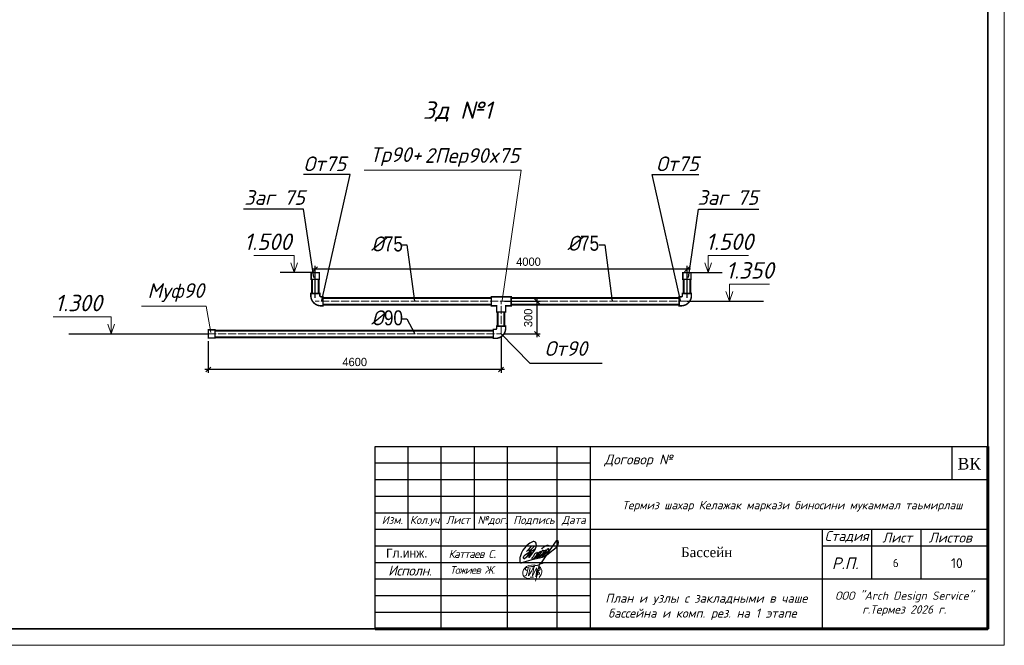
# Model space of a CAD drawing. Extents: x 4114239 to 5838486, y 780458 to 1383318.
# Tile 121 of 231: x 4338469 to 4368200, y 1125249 to 1144123. Entities that reach past the tile are written whole.
import ezdxf
from ezdxf.enums import TextEntityAlignment as Align

# ---------------------------------------------------------------- set-up
doc = ezdxf.new("R2010")
doc.units = 0
doc.header["$MEASUREMENT"] = 0
doc.linetypes.add('ACAD_ISO04W100', pattern=[30, 24, -3, 0, -3])
for name, color, linetype in [('02', 7, 'Continuous'), ('liniya', 7, 'Continuous'), ('КЖ_ФОРМАТЫ', 7, 'Continuous')]:
    doc.layers.add(name, color=color, linetype=linetype)
for name, color, linetype, lineweight in [('1', 7, 'Continuous', 50), ('3-оси', 8, 'ACAD_ISO04W100', 13), ('_0', 7, 'Continuous', 15), ('Линия', 7, 'Continuous', 35), ('линия40', 7, 'Continuous', 5), ('Основные', 160, 'Continuous', 40), ('ФВС-3', 7, 'Continuous', 25)]:
    doc.layers.add(name, color=color, linetype=linetype, lineweight=lineweight)
doc.styles.add('D-431', font='txt')
doc.styles.add('GOST_P', font='isocpeui.ttf')
doc.styles.add('MyStyle', font='isocpeur.ttf', dxfattribs={"height": 400})
doc.styles.add('NIA', font='times.ttf')
doc.styles.add('OOO-Kazar', font='txt')
doc.styles.add('V@ler@Live', font='isocpeui.ttf')
doc.styles.add('ГОСТ 250', font='isocpeui.ttf', dxfattribs={"height": 300})
doc.dimstyles.new('ISO-100', dxfattribs={"dimtxt": 250, "dimasz": 150, "dimexe": 100, "dimexo": 100, "dimgap": 100, "dimtad": 1, "dimdec": 0, "dimdsep": 46, "dimtxsty": 'Standard', "dimblk": 'OBLIQUE', "dimcen": 100, "dimdle": 100, "dimadec": 0, "dimazin": 0, "dimtfac": 1, "dimtdec": 0, "dimtmove": 1, "dimatfit": 3, "dimldrblk": 'OBLIQUE', "dimfxl": 1, "dimarcsym": 2})
doc.dimstyles.new('ISO-25', dxfattribs={"dimtxt": 10, "dimasz": 2.5, "dimexe": 1.25, "dimexo": 0.625, "dimtad": 1, "dimtxsty": 'D-431', "dimcen": 2.5, "dimclrd": 2, "dimclre": 1, "dimclrt": 2, "dimadec": 0, "dimazin": 0, "dimtfac": 1, "dimtmove": 0, "dimatfit": 3, "dimfxl": 1, "dimarcsym": 0})

# ---------------------------------------------------------------- blocks, each defined once
blk = doc.blocks.new('_Oblique')
at = {"color": 0, "linetype": 'ByBlock', "lineweight": -2}
blk.add_line((-0.5, -0.5), (0.5, 0.5), dxfattribs=at)
blk = doc.blocks.new('*D1934')
at = {"layer": '02', "color": 0, "lineweight": -2, "transparency": 16777216}
for p, q in [((4347391, 1135728), (4347391, 1136695)), ((4358620, 1135728), (4358620, 1136695)), ((4358720, 1136595), (4347291, 1136595))]:
    blk.add_line(p, q, dxfattribs=at)
at = {"layer": 'Defpoints', "color": 0, "transparency": 16777216}
for p in [(4347391, 1136595), (4347391, 1135628), (4358620, 1135628)]:
    blk.add_point(p, dxfattribs=at)
at = {"layer": '02', "color": 0, "lineweight": -2, "transparency": 16777216, "xscale": 150, "yscale": 150, "zscale": 150, "rotation": 180}
blk.add_blockref('_Oblique', (4347391, 1136595), dxfattribs=at)
at = {"layer": '02', "color": 0, "lineweight": -2, "transparency": 16777216, "xscale": 150, "yscale": 150, "zscale": 150}
blk.add_blockref('_Oblique', (4358620, 1136595), dxfattribs=at)
at = {"layer": '02', "color": 0, "transparency": 16777216, "insert": (4353833, 1136820), "char_height": 250, "attachment_point": 5}
blk.add_mtext('4000', dxfattribs=at)
blk = doc.blocks.new('*D1925')
at = {"layer": '02', "color": 0, "lineweight": -2, "transparency": 16777216}
for p, q in [((4344164, 1134421), (4344164, 1133470)), ((4353006, 1134544), (4353006, 1133470)), ((4353106, 1133570), (4344064, 1133570))]:
    blk.add_line(p, q, dxfattribs=at)
at = {"layer": 'Defpoints', "color": 0, "transparency": 16777216}
for p in [(4353006, 1134644), (4344164, 1134521), (4344164, 1133570)]:
    blk.add_point(p, dxfattribs=at)
at = {"layer": '02', "color": 0, "lineweight": -2, "transparency": 16777216, "xscale": 150, "yscale": 150, "zscale": 150, "rotation": 180}
blk.add_blockref('_Oblique', (4344164, 1133570), dxfattribs=at)
at = {"layer": '02', "color": 0, "lineweight": -2, "transparency": 16777216, "xscale": 150, "yscale": 150, "zscale": 150}
blk.add_blockref('_Oblique', (4353006, 1133570), dxfattribs=at)
at = {"layer": '02', "color": 0, "transparency": 16777216, "insert": (4348585, 1133795), "char_height": 250, "attachment_point": 5}
blk.add_mtext('4600', dxfattribs=at)
blk = doc.blocks.new('*D1935')
at = {"layer": '02', "color": 0, "lineweight": -2, "transparency": 16777216}
for p, q in [((4353106, 1135628), (4354188, 1135628)), ((4354088, 1135728), (4354088, 1134544)), ((4353106, 1134644), (4354188, 1134644))]:
    blk.add_line(p, q, dxfattribs=at)
at = {"layer": 'Defpoints', "color": 0, "transparency": 16777216}
for p in [(4353006, 1135628), (4353006, 1134644), (4354088, 1134644)]:
    blk.add_point(p, dxfattribs=at)
at = {"layer": '02', "color": 0, "lineweight": -2, "transparency": 16777216, "xscale": 150, "yscale": 150, "zscale": 150}
for p, rotation in [((4354088, 1135628), 90), ((4354088, 1134644), 270)]:
    blk.add_blockref('_Oblique', p, dxfattribs=dict(at, rotation=rotation))
at = {"layer": '02', "color": 0, "transparency": 16777216, "insert": (4353825, 1135127), "char_height": 250, "attachment_point": 5, "rotation": 90}
blk.add_mtext('300', dxfattribs=at)
blk = doc.blocks.new('gfnfd')
at = {"layer": '_0', "color": 5, "ltscale": 100}
for points in [[(6520817.7, 2413293.9), (6520848.3, 2413293.6)], [(6520801, 2413191.6), (6520834.5, 2413191.6)]]:
    blk.add_lwpolyline(points, dxfattribs=at)
blk.add_arc((6518800.2, 2413812.4), 2051.1, 342.79532, 345.32891, dxfattribs=at)
for points in [[(6520891.3, 2413186), (6520915, 2413229.1), (6520915.3, 2413268.7), (6520745.7, 2413281.4), (6520730.3, 2413208), (6520826.7, 2413172.7)], [(6520765.3, 2413254.6), (6520754.2, 2413268.5), (6520847.3, 2413304.6), (6520939, 2413338.6)], [(6520800.2, 2413285.4), (6520787, 2413204.9), (6520836.4, 2413284.7), (6520823.2, 2413202), (6520865.6, 2413283.3), (6520858, 2413196.4), (6520894.9, 2413321.6), (6520855, 2413150)], [(6520759.5, 2413205.7), (6520745.6, 2413203.3)], [(6520887.9, 2413287.6), (6520900.4, 2413265.9), (6520878.9, 2413249.6), (6520895.2, 2413224), (6520870, 2413212.6), (6520870.2, 2413206.7)]]:
    blk.add_spline(points, degree=3, dxfattribs=at)
blk = doc.blocks.new('rrwerewrewrewrew')
at = {"color": 5}
for points in [[(387872, 564817), (385461, 560165, 0.5555675), (386382, 560107), (391670, 566719), (392907, 570003, 0.1652467), (392907, 572723, 0.4373519), (390680, 575054, 0.1925367), (387853, 574100), (386571, 573489), (385290, 572586), (383117, 570710), (380078, 566719), (378699, 564105), (377285, 560326), (377078, 559578, 0.0785228), (377003, 555809, 0.2301942), (377694, 554621, 0.0887128), (377781, 554616, 0.0887128), (379419, 554812, 0.0887128), (381084, 555304), (390088, 557920), (399004, 560086), (402154, 561376)], [(390507, 558635), (395529, 562210), (397057, 563852), (397766, 564614), (397257, 565308), (395804, 564684), (393930, 562390), (393187, 560845, 0.2425571), (393041, 559580, 0.403283), (393704, 559264), (399431, 563972), (400603, 565962), (400228, 566548), (398635, 565939), (397633, 564795), (395782, 562481), (395782, 560295), (396385, 560295), (399478, 562450), (401915, 565049, 0.0481341), (402290, 566969, 0.1195267), (400636, 565910), (398470, 562543), (398470, 560904), (398892, 560600), (405033, 566245, 0.1215434), (405033, 567557, 0.358457), (404400, 567908, 0.1500372), (402713, 566737), (401915, 565049), (401358, 564455, 0.1033271), (401119, 561843, 0.5753384), (401471, 561164, 0.1529521), (402959, 561934), (404869, 563552), (412161, 569153), (414224, 572291), (414531, 574421), (414044, 575728), (413253, 576151), (412242, 575691), (411129, 574552), (409777, 572512), (406098, 567138), (396979, 553520)], [(398349, 567683, -0.1723995), (399516, 569357, -0.0937472), (402528, 571150, -0.2781187), (405794, 570727)], [(387980, 570424), (385421, 567493, 0.2289988), (385508, 566433, 0.4148871), (386276, 566280), (387929, 567230), (391574, 570827), (387929, 567230), (383602, 559965), (381685, 558391), (380818, 558391), (380448, 559062), (380582, 559876), (380932, 560780), (382245, 562139), (384351, 563843), (392166, 568035)], [(393348, 564247, 0.1582973), (390735, 562114), (389962, 560238), (388831, 559169, 0.4981733), (388831, 558274, 0.2094685), (389828, 557885), (393236, 561652), (394204, 563658, 0.4643233), (393929, 564350), (393348, 564299), (393348, 564247)]]:
    blk.add_lwpolyline(points, format="xyb", dxfattribs=at)
blk.add_lwpolyline([(385421, 567493), (383513, 565557)], dxfattribs=at)

msp = doc.modelspace()

# ---------------------------------------------------------------- linework, layer by layer
at = {"color": 7, "linetype": 'Continuous', "lineweight": 0, "ltscale": 10}
for p, q in [((4348870.5708, 1139585.2842), (4353616.089, 1139585.2842)), ((4353038.5864, 1135654.1304), (4353616.089, 1139585.2842)), ((4344104.254, 1135476.1816), (4342147.8754, 1135476.1816)), ((4344243.8278, 1134683.4779), (4344104.254, 1135476.1816))]:
    msp.add_line(p, q, dxfattribs=at)
at = {"color": 7, "linetype": 'Continuous'}
for p, q in [((4349200.1811, 1131248.9552), (4367700.1811, 1131248.9552)), ((4349200.1811, 1125748.9552), (4349200.1811, 1131248.9552)), ((4350200.1811, 1128748.9552), (4350200.1811, 1131248.9552)), ((4351200.1811, 1125748.9552), (4351200.1811, 1131248.9552)), ((4352200.1811, 1128748.9552), (4352200.1811, 1131248.9552)), ((4353200.1811, 1125748.9552), (4353200.1811, 1131248.9552)), ((4354700.1811, 1125748.9552), (4354700.1811, 1131248.9552)), ((4355700.1811, 1125748.9552), (4355700.1811, 1131248.9552)), ((4355700.1811, 1130248.9552), (4367700.1811, 1130248.9552)), ((4349200.1811, 1129248.9552), (4355700.1811, 1129248.9552)), ((4349200.1811, 1128748.9552), (4355700.1811, 1128748.9552)), ((4355700.1811, 1128748.9552), (4367700.1811, 1128748.9552)), ((4362700.1811, 1128748.9552), (4362700.1811, 1125748.9552)), ((4364200.1811, 1127248.9552), (4364200.1811, 1128748.9552)), ((4365694.3434, 1127248.9552), (4365694.3434, 1128748.9552)), ((4362700.1811, 1128248.9552), (4367700.1811, 1128248.9552)), ((4355700.1811, 1127248.9552), (4367700.1811, 1127248.9552))]:
    msp.add_line(p, q, dxfattribs=at)
at = {"linetype": 'ByBlock', "ltscale": 0.1}
msp.add_line((4366620.1819, 1131248.9552), (4366620.1819, 1130248.9552), dxfattribs=at)
at = {"color": 7, "lineweight": 25, "ltscale": 1000}
for points in [[(4349990.5294, 1137332.6279), (4350163.5109, 1137332.6279), (4350385.924, 1135627.7998)], [(4355964.4262, 1137332.6279), (4356137.4076, 1137332.6279), (4356359.8207, 1135627.7998)], [(4349990.5294, 1135102.4459), (4350163.5109, 1135102.4459), (4350385.924, 1134670.609)]]:
    msp.add_lwpolyline(points, dxfattribs=at)
at = {"color": 7, "linetype": 'Continuous', "lineweight": 60, "const_width": 45}
for points in [[(4347270.6443, 1136493.1023), (4347270.6443, 1136290.2951), (4347516.2224, 1136290.2951), (4347516.2224, 1136493.1023)], [(4358740.9108, 1136493.1023), (4358740.9108, 1136290.2951), (4358495.3327, 1136290.2951), (4358495.3327, 1136493.1023)], [(4352870.7243, 1135763.8798), (4352711.7944, 1135763.8798), (4352711.7944, 1135491.7198), (4352869.6976, 1135491.7198), (4352869.6976, 1135306.556), (4353141.8576, 1135306.556), (4353141.8576, 1135491.7198), (4353310.4542, 1135491.7198), (4353310.4542, 1135763.8798), (4353310.4542, 1135763.8798), (4353310.4542, 1135763.8798)], [(4344164.089, 1134766.8497), (4344366.8962, 1134766.8497), (4344366.8962, 1134521.2716), (4344164.089, 1134521.2716)]]:
    msp.add_lwpolyline(points, close=True, dxfattribs=at)
at = {"color": 7, "linetype": 'Continuous', "lineweight": 60, "const_width": 60}
for points in [[(4347294.9367, 1135861.0798), (4347294.9367, 1136290.2951)], [(4347497.4367, 1135861.0798), (4347497.4367, 1136290.2951)], [(4358514.1184, 1135861.0798), (4358514.1184, 1136290.2951)], [(4358716.6184, 1135861.0798), (4358716.6184, 1136290.2951)], [(4347629.4667, 1135729.0498), (4352701.1009, 1135729.0498)], [(4358382.0884, 1135729.0498), (4353310.4542, 1135729.0498)], [(4347629.4667, 1135526.5498), (4352701.1009, 1135526.5498)], [(4358382.0884, 1135526.5498), (4353310.4542, 1135526.5498)], [(4352904.5276, 1134877.3407), (4352904.5276, 1135306.556)], [(4353107.0276, 1134877.3407), (4353107.0276, 1135306.556)], [(4344366.8962, 1134745.3107), (4352772.4976, 1134745.3107)], [(4344366.8962, 1134542.8107), (4352772.4976, 1134542.8107)]]:
    msp.add_lwpolyline(points, dxfattribs=at)
at = {"color": 7, "linetype": 'Continuous', "lineweight": 60, "const_width": 45}
for points in [[(4347260.1067, 1135861.0798), (4347532.2667, 1135861.0798), (4347532.2667, 1135796.2798, 0.4142135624), (4347564.6667, 1135763.8798), (4347629.4667, 1135763.8798), (4347629.4667, 1135491.7198), (4347564.6667, 1135491.7198, -0.4142135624), (4347260.1067, 1135796.2798)], [(4358751.4484, 1135861.0798), (4358479.2884, 1135861.0798), (4358479.2884, 1135796.2798, -0.4142135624), (4358446.8884, 1135763.8798), (4358382.0884, 1135763.8798), (4358382.0884, 1135491.7198), (4358446.8884, 1135491.7198, 0.4142135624), (4358751.4484, 1135796.2798)], [(4353141.8576, 1134877.3407), (4352869.6976, 1134877.3407), (4352869.6976, 1134812.5407, -0.4142135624), (4352837.2976, 1134780.1407), (4352772.4976, 1134780.1407), (4352772.4976, 1134507.9807), (4352837.2976, 1134507.9807, 0.4142135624), (4353141.8576, 1134812.5407)]]:
    msp.add_lwpolyline(points, format="xyb", close=True, dxfattribs=at)
at = {"color": 7, "linetype": 'Continuous', "lineweight": 60}
msp.add_lwpolyline([(4353141.8576, 1135306.556), (4353141.8576, 1135306.556)], close=True, dxfattribs=at)
at = {"linetype": 'ByBlock', "ltscale": 0.1}
msp.add_lwpolyline([(4349200.1811, 1131248.9552), (4367700.1811, 1131248.9552), (4367700.1811, 1125748.9552), (4349200.1811, 1125748.9552)], close=True, dxfattribs=at)
at = {"color": 7, "linetype": 'Continuous'}
for points in [[(4349200.1811, 1130748.9552), (4355700.1811, 1130748.9552)], [(4349200.1811, 1130248.9552), (4355700.1811, 1130248.9552)], [(4349200.1811, 1129748.9552), (4355700.1811, 1129748.9552)], [(4349200.1811, 1128248.9552), (4355700.1811, 1128248.9552)], [(4349200.1811, 1127748.9552), (4355700.1811, 1127748.9552)], [(4349200.1811, 1127248.9552), (4355700.1811, 1127248.9552)], [(4349200.1811, 1126748.9552), (4355700.1811, 1126748.9552)], [(4349200.1811, 1126248.9552), (4355700.1811, 1126248.9552)]]:
    msp.add_lwpolyline(points, dxfattribs=at)
at = {"layer": '02'}
for p, q in [((4347313.597, 1136493.1023), (4346330.7582, 1136493.1023)), ((4358697.9581, 1136493.1023), (4359680.7969, 1136493.1023)), ((4358620.058, 1135627.7998), (4360927.2267, 1135627.7998)), ((4339951.2626, 1134644.0607), (4344164.089, 1134644.0607))]:
    msp.add_line(p, q, dxfattribs=at)
at = {"layer": '3-оси', "ltscale": 10}
for p, q in [((4358620.058, 1135627.7998), (4347391.4971, 1135627.7998)), ((4353005.7776, 1134644.0607), (4353005.7776, 1135627.7998)), ((4344164.089, 1134644.0607), (4353005.7776, 1134644.0607))]:
    msp.add_line(p, q, dxfattribs=at)
at = {"layer": 'КЖ_ФОРМАТЫ', "color": 0, "linetype": 'Continuous', "lineweight": 60, "ltscale": 100}
for p, q in [((4367700.1811, 1125748.9552), (4367700.1811, 1131248.9552)), ((4349200.1811, 1125748.9552), (4367700.1811, 1125748.9552))]:
    msp.add_line(p, q, dxfattribs=at)
at = {"layer": 'Линия', "linetype": 'ByBlock', "lineweight": 0, "ltscale": 10}
for p, q in [((4345539.1868, 1137007.6898), (4346752.1478, 1137007.6898)), ((4346752.1478, 1136493.1023), (4346752.1478, 1137007.6898)), ((4346752.1478, 1136493.1023), (4346752.1478, 1137007.6898)), ((4359259.4073, 1136493.1023), (4359259.4073, 1137007.6898)), ((4360472.3683, 1137007.6898), (4359259.4073, 1137007.6898)), ((4346752.1478, 1136493.1023), (4346654.1415, 1136787.5833)), ((4346752.1478, 1136493.1023), (4346856.2821, 1136787.5833)), ((4359259.4073, 1136493.1023), (4359155.273, 1136787.5833)), ((4359259.4073, 1136493.1023), (4359357.4136, 1136787.5833)), ((4359900.3748, 1135627.7998), (4359900.3748, 1136142.3873)), ((4361113.3358, 1136142.3873), (4359900.3748, 1136142.3873)), ((4359900.3748, 1135627.7998), (4359796.2405, 1135922.2808)), ((4359900.3748, 1135627.7998), (4359998.3811, 1135922.2808)), ((4339478.6878, 1135158.6482), (4341231.5794, 1135158.6482)), ((4341231.5794, 1134644.0607), (4341231.5794, 1135158.6482)), ((4341231.5794, 1134644.0607), (4341127.445, 1134938.5417)), ((4341231.5794, 1134644.0607), (4341329.5857, 1134938.5417))]:
    msp.add_line(p, q, dxfattribs=at)
at = {"layer": 'линия40', "ltscale": 3}
for p, q in [((4368200.1811, 1167248.9552), (4368200.1811, 1125248.9552)), ((4367700.1811, 1166748.9552), (4367700.1811, 1125748.9552)), ((4367700.1811, 1125748.9552), (4310800.1811, 1125748.9552)), ((4368200.1811, 1125248.9552), (4308800.1811, 1125248.9552))]:
    msp.add_line(p, q, dxfattribs=at)
at = {"layer": 'линия40', "ltscale": 3, "const_width": 50}
msp.add_lwpolyline([(4367700.1811, 1125748.9552), (4310800.1811, 1125748.9552), (4310800.1811, 1166748.9552), (4367700.1811, 1166748.9552)], close=True, dxfattribs=at)

# ---------------------------------------------------------------- block references
at = {"color": 6, "xscale": 0.03125, "yscale": 0.03125, "zscale": 0.03125}
msp.add_blockref('rrwerewrewrewrew', (4341788.5441, 1110409.1498), dxfattribs=at)
at = {"layer": '_0', "xscale": 3, "yscale": 3, "zscale": 3}
msp.add_blockref('gfnfd', (-15208519.1524, -6112266.6778), dxfattribs=at)

# ---------------------------------------------------------------- texts
at = {"insert": (4366790.3489, 1130901.8922), "char_height": 350, "attachment_point": 1}
msp.add_mtext('{\\fTimes New Roman|b0|i0|c204|p18;ВК}', dxfattribs=at)
at = {"insert": (4351420.1811, 1128004.2698), "char_height": 240, "width": 2180, "attachment_point": 4}
msp.add_mtext('{\\fISOCPEUR|b0|i1|c204|p34;\\T0.9;Каттаев С}.', dxfattribs=at)
at = {"lineweight": -3, "insert": (4358436.192, 1128208.1322), "char_height": 300, "width": 1733.650506, "attachment_point": 1, "style": 'NIA'}
msp.add_mtext('\\pxi0.005;{\\C0;Бассейн}', dxfattribs=at)
at = {"attachment_point": 1, "style": 'MyStyle'}
for s, width, insert, char_height in [('6', 541.266485, (4364831.6743, 1127857.1671), 250), ('10', 968.847201, (4366590.2764, 1127876.7657), 300)]:
    msp.add_mtext_dynamic_manual_height_columns(s, width=width, gutter_width=1250, heights=[0], dxfattribs=dict(at, insert=insert, char_height=char_height))
at = {"color": 0, "lineweight": 15, "insert": (4355843.9291, 1126803.2556), "char_height": 270, "width": 6649.059302, "attachment_point": 1, "style": 'V@ler@Live'}
msp.add_mtext('\\pxi1.14289;{\\C7;План и узлы с закладными в чаше \\P\\pi1.46519;бассейна и комп. рез. на 1 этапе}', dxfattribs=at)
at = {"layer": '1', "style": 'GOST_P'}
msp.add_text('Зд №1', height=525, dxfattribs=at).set_placement((4350644.9496, 1141393.2772), align=Align.MIDDLE_LEFT)
at = {"layer": '1', "ltscale": 20, "style": 'GOST_P'}
for s, p in [('1.500', (4345958.7197, 1137176.0696)), ('1.500', (4359902.1187, 1137176.0696)), ('1.350', (4360514.8203, 1136310.7671)), ('1.300', (4340243.3039, 1135327.028))]:
    msp.add_text(s, height=496.125, dxfattribs=at).set_placement(p, align=Align.CENTER)
at = {"layer": 'liniya', "insert": (4349532.1955, 1128166.8297), "char_height": 270, "width": 1161.892161, "attachment_point": 1}
msp.add_mtext('Гл.инж.', dxfattribs=at)
at = {"layer": 'Основные', "color": 0, "style": 'ГОСТ 250'}
for s, insert, char_height, attachment_point in [('Тр90+  ', (4349049.8706, 1139710.7178), 443.31037, 7), ('2Пер90x75', (4350698.1677, 1139684.0894), 443.31037, 7), ('От75 ', (4348326.6208, 1139553.9893), 443.31037, 9), ('От75 ', (4357684.9343, 1139553.9893), 443.31037, 7), ('Заг 75', (4347078.6952, 1138536.6751), 443.31037, 9), ('Заг 75', (4358932.8599, 1138536.6751), 443.31037, 7), ('%%C{\\fArial Narrow|b0|i0|c0|p34;75}', (4349077.4572, 1137127.2655), 450, 7), ('%%C{\\fArial Narrow|b0|i0|c0|p34;75}', (4355002.3555, 1137146.8547), 450, 7), ('Муф90 ', (4342327.687, 1135607.6338), 443.31037, 7), ('%%C{\\fArial Narrow|b0|i0|c204|p34;90}', (4349077.4572, 1134897.0835), 450, 7), ('От90 ', (4354317.1877, 1133980.4133), 443.31037, 7)]:
    msp.add_mtext(s, dxfattribs=dict(at, insert=insert, char_height=char_height, attachment_point=attachment_point))
at = {"layer": 'ФВС-3', "color": 0, "linetype": 'Continuous', "lineweight": 5, "style": 'OOO-Kazar'}
for s, insert, char_height, attachment_point in [('{\\fISOCPEUR|b0|i1|c204|p34;Договор №}', (4357150.6571, 1130624.0389), 300, 8), ('{\\fISOCPEUR|b0|i1|c204|p34;Изм.}', (4349719.5372, 1129149.3841), 240, 2), ('{\\fISOCPEUR|b0|i1|c204|p34;Кол.уч.}', (4350731.5722, 1129149.3841), 240, 2), ('{\\fISOCPEUR|b0|i1|c204|p34;Лист}', (4351703.671, 1129149.3841), 240, 2), ('{\\fISOCPEUR|b0|i1|c204|p34;№дог.}', (4352739.5623, 1129149.3841), 240, 2), ('{\\fISOCPEUR|b0|i1|c204|p34;Подпись}', (4353996.6474, 1129149.3841), 240, 2), ('{\\fISOCPEUR|b0|i1|c204|p34;Дата}', (4355201.2892, 1129149.3841), 240, 2), ('{\\fISOCPEUR|b0|i1|c204|p34;Стадия}', (4363441.318, 1128348.9552), 300, 8), ('{\\fISOCPEUR|b0|i1|c204|p34;Лист }', (4364965.5377, 1128348.9552), 300, 8), ('{\\fISOCPEUR|b0|i1|c204|p34;Листов }', (4366569.5449, 1128348.9552), 300, 8), ('{\\fISOCPEUR|b0|i1|c204|p34;Р.П.}', (4363396.0495, 1127548.9552), 350, 8), ('{\\fISOCPEUR|b0|i1|c204|p34;\\T0.95;Исполн.}', (4350252.0382, 1127652.7037), 300, 2)]:
    msp.add_mtext(s, dxfattribs=dict(at, insert=insert, char_height=char_height, attachment_point=attachment_point))
at = {"layer": 'ФВС-3', "linetype": 'Continuous', "lineweight": 5, "style": 'OOO-Kazar'}
for s, insert, char_height, attachment_point in [('{\\fISOCPEUR|b0|i1|c204|p34;Термиз шахар Келажак маркази биносини мукаммал таьмирлаш\\P  }', (4361799.842, 1128867.5413), 250, 8), ('{\\fISOCPEUR|b0|i1|c204|p34;\\T0.9;Тожиев Ж.}', (4352134.9944, 1127635.7247), 230, 2), ('{\\fISOCPEUR|b0|i1|c204|p34;ООО "Arch Design Service"\\Pг.Термез 20\\fISOCPEUR|b0|i1|c0|p34;26\\fISOCPEUR|b0|i1|c204|p34; г.\\P  }', (4365179.074, 1125720.1077), 250, 8)]:
    msp.add_mtext(s, dxfattribs=dict(at, insert=insert, char_height=char_height, attachment_point=attachment_point))

# ---------------------------------------------------------------- dimensions: what is measured, and where the dimension line sits
at = {"layer": '02'}
dim = msp.add_linear_dim(base=(4347391.4971, 1136594.9985), p1=(4358620.058, 1135627.7998), p2=(4347391.4971, 1135627.7998), angle=180, text='4000', dimstyle='ISO-100', dxfattribs=at)
dim.commit()
dim.dimension.update_dxf_attribs({"geometry": '*D1934', "text_midpoint": (4353833.3515, 1136594.9985), "dimtype": 160})
dim = msp.add_linear_dim(base=(4354087.7477, 1134644.0607), p1=(4353005.7776, 1135627.7998), p2=(4353005.7776, 1134644.0607), angle=90, text='300', dimstyle='ISO-100', override={"dimfxl": 1.25}, dxfattribs=at)
dim.commit()
dim.dimension.update_dxf_attribs({"geometry": '*D1935', "text_midpoint": (4354049.591, 1135126.6574), "dimtype": 160})
dim = msp.add_linear_dim(base=(4344164.089, 1133569.696), p1=(4353005.7776, 1134644.0607), p2=(4344164.089, 1134521.2716), angle=180, text='4600', dimstyle='ISO-100', override={"dimfxl": 1.25}, dxfattribs=at)
dim.commit()
dim.dimension.update_dxf_attribs({"geometry": '*D1925', "text_midpoint": (4348584.9333, 1133794.696)})

# ---------------------------------------------------------------- leaders
at = {"layer": '1'}
for points in [[(4347587.3655, 1135652.12), (4348448.3774, 1139450.1036), (4347034.2751, 1139450.1036)], [(4358424.1896, 1135652.12), (4357563.1777, 1139450.1036), (4358977.28, 1139450.1036)], [(4347348.0634, 1136345.4786), (4347040.6407, 1138404.8837), (4345224.1073, 1138404.8837)], [(4358663.4917, 1136345.4786), (4358970.9144, 1138404.8837), (4360787.4478, 1138404.8837)], [(4352985.6093, 1134664.2574), (4353873.716, 1133762.5981), (4356057.2655, 1133762.5981)]]:
    msp.add_leader(points, dimstyle='ISO-25', override={"dimgap": 70, "dimtad": 0}, dxfattribs=at)

doc.saveas('drawing.dxf')
